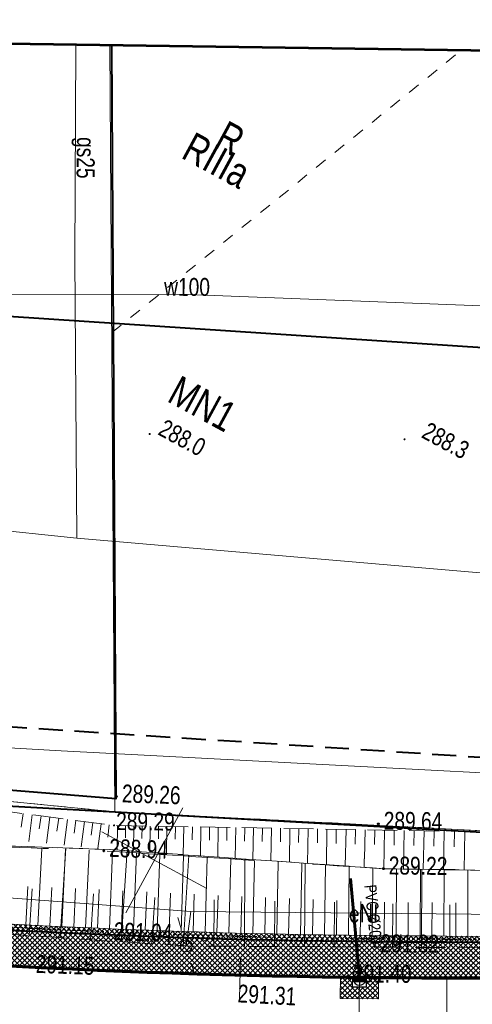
# Model space of a CAD drawing. Header units: metres. Extents: x 7437495 to 7437812, y 5556446 to 5556827.
# Tile 14 of 38: x 7437580 to 7437598, y 5556667 to 5556709. Entities that reach past the tile are written whole.
import ezdxf
from ezdxf.enums import TextEntityAlignment as Align

# ---------------------------------------------------------------- set-up
doc = ezdxf.new("R2010")
doc.units = ezdxf.units.M
doc.header["$MEASUREMENT"] = 0
for name, pattern in [('0.5_0.5', [1.5, 0.5, -0.5, 0.5]), ('BUBZ01-500', [1.75, 1.25, -0.5]), ('DGN Style 2', [6.14715, 3.68829, -2.45886]), ('DGN Style 3', [8.60601, 6.14715, -2.45886]), ('EGBU01-500', [1, 0.5, -0.5]), ('KTCR02-500', [1.5, 1, -0.5]), ('KTJZ01-500', [2, 1.5, -0.5])]:
    doc.linetypes.add(name, pattern=pattern)
for name, color, linetype, lineweight in [('203-Punkt załamania granicy działki nie stabilizowany', 7, 'Continuous', 5), ('BUBZ01', 250, 'Continuous', 5), ('BUIB02_01', 250, 'Continuous', 5), ('D_balustrada', 7, '0.5_0.5', 30), ('D_kilometraz', 7, 'Continuous', 13), ('D_kraweznik', 7, 'Continuous', 70), ('D_obrzeze', 7, 'Continuous', 40), ('D_odwodnienie liniowe_wpust', 36, 'Continuous', 25), ('D_opis trasy', 7, 'Continuous', 13), ('D_opisy', 7, 'Continuous', 13), ('D_pobocze', 7, 'Continuous', 13), ('D_skarpa', 7, 'DGN Style 3', 20), ('D_skarpa-symbol', 7, 'Continuous', 20), ('D_zakres', 7, 'DGN Style 2', 13), ('DS_chodniki', 4, 'Continuous', 0), ('DS_nawierzchnia bitumiczna odtworzenie', 252, 'Continuous', 0), ('DS_pobocze', 1, 'Continuous', 0), ('EGBD03', 250, 'Continuous', 5), ('EGBK02', 250, 'Continuous', 5), ('EGBP04_03', 250, 'Continuous', 5), ('EGBU01', 250, 'Continuous', 5), ('elementy drogowe', 250, 'Continuous', 5), ('IS-Kratka', 40, 'Continuous', 30), ('KTJZ01', 250, 'Continuous', 5), ('KTOK05_01', 250, 'Continuous', 5), ('latarnia na słupie lub maszcie (punkt)', 7, 'Continuous', 5), ('MPZP', 250, 'Continuous', 5), ('punkt wysokościowy naturalny', 7, 'Continuous', 5), ('punkt wysokościowy sztuczny', 7, 'Continuous', 5), ('RTPW01', 250, 'Continuous', 5), ('RTPW02', 250, 'Continuous', 5), ('rzedne dla projektanta', 250, 'Continuous', 5), ('SUPE_01', 250, 'Continuous', 5), ('SUPG_01', 250, 'Continuous', 5), ('SUPT_01', 250, 'Continuous', 5), ('SUPW_01', 250, 'Continuous', 5), ('SUSM01', 250, 'Continuous', 5), ('SUSM04_01_E', 250, 'Continuous', 5), ('słup (punkt)', 7, 'Continuous', 5), ('Warstwa 1', 250, 'Continuous', 5), ('Warstwa 3', 250, 'Continuous', 5), ('Warstwa1Kanalizacja deszczowa', 30, 'Continuous', 60)]:
    doc.layers.add(name, color=color, linetype=linetype, lineweight=lineweight)
doc.styles.get("Standard").update_dxf_attribs({"font": 'txt.shx', "width": 0.75})
doc.linetypes.add('KTOK05_01-500', pattern='A,3.75,[13,dgnlstyle-rozp_2015.shx,S=0.002778,R=0,X=0,Y=0],3.75', length=7.5)

# ---------------------------------------------------------------- blocks, each defined once
blk = doc.blocks.new('203')
at = {"layer": '203-Punkt załamania granicy działki nie stabilizowany', "linetype": 'Continuous', "lineweight": 13}
h = blk.add_hatch(color=96, dxfattribs=at)
edge = h.paths.add_edge_path()
edge.add_arc((0, 0), 0.45, 0, 360)
blk = doc.blocks.new('PW02')
at = {"layer": 'punkt wysokościowy sztuczny', "linetype": 'Continuous', "lineweight": 13}
h = blk.add_hatch(color=0, dxfattribs=at)
edge = h.paths.add_edge_path()
edge.add_arc((0, 0), 0.45, 0, 360)
blk = doc.blocks.new('SM04')
at = {"layer": 'słup (punkt)', "color": 0, "linetype": 'Continuous', "lineweight": 13}
blk.add_circle((0, 0), 2.5, dxfattribs=at)
blk = doc.blocks.new('SM011')
at = {"layer": 'latarnia na słupie lub maszcie (punkt)', "color": 0, "linetype": 'Continuous', "lineweight": 13}
for p, q in [((-5.3, 5.31), (-8.83, 8.84)), ((5.31, 5.31), (8.84, 8.84)), ((-5.3, -5.3), (-8.83, -8.83)), ((5.31, -5.3), (8.84, -8.83))]:
    blk.add_line(p, q, dxfattribs=at)
blk = doc.blocks.new('PW01')
at = {"layer": 'punkt wysokościowy naturalny', "linetype": 'Continuous', "lineweight": 13}
h = blk.add_hatch(color=0, dxfattribs=at)
edge = h.paths.add_edge_path()
edge.add_arc((0, 0), 0.45, 0, 360)

msp = doc.modelspace()

# ---------------------------------------------------------------- hatches: boundary and pattern name
at = {"layer": 'DS_nawierzchnia bitumiczna odtworzenie', "lineweight": 0}
h = msp.add_hatch(dxfattribs=at)
h.set_pattern_fill('CROSSHATCH', color=256, angle=-28.4667, style=0, pattern_type=2)
h.set_pattern_definition([(45, (7437593.98296, 5556667.97598), (-0.106066, 0.106066), []), (315, (7437593.98296, 5556667.97598), (0.106066, 0.106066), [])])
h.paths.add_polyline_path([(7437594.044, 5556668.13), (7437593.444, 5556668.137), (7437593.449, 5556668.537, -0.000357), (7437592.949, 5556668.544), (7437592.938, 5556667.643), (7437594.537, 5556667.624), (7437594.548, 5556668.525, -0.000357), (7437594.048, 5556668.53)])

# ---------------------------------------------------------------- linework, layer by layer
at = {"layer": 'BUBZ01', "color": 7, "linetype": 'BUBZ01-500', "lineweight": 13, "flags": 128}
msp.add_lwpolyline([(7437562.759, 5556677.612), (7437583.479, 5556674.892), (7437615.486, 5556674.339), (7437629.622, 5556673.579), (7437629.52, 5556672.531), (7437613.992, 5556672.76), (7437594.749, 5556673.081), (7437583.307, 5556673.881), (7437569.211, 5556674.381), (7437562.42, 5556675.593)], dxfattribs=at)
at = {"layer": 'BUBZ01', "color": 7, "linetype": 'Continuous', "lineweight": 13, "flags": 128}
for points in [[(7437579.679, 5556675.394), (7437579.597, 5556674.824)], [(7437580.049, 5556675.341), (7437579.909, 5556674.223)], [(7437580.423, 5556675.297), (7437580.351, 5556674.745)], [(7437580.793, 5556675.245), (7437580.653, 5556674.149)], [(7437581.162, 5556675.192), (7437581.086, 5556674.653)], [(7437581.523, 5556675.144), (7437581.385, 5556674.071)], [(7437581.884, 5556675.097), (7437581.813, 5556674.566)], [(7437582.236, 5556675.054), (7437582.098, 5556674.002)], [(7437582.588, 5556675.011), (7437582.522, 5556674.489)], [(7437582.935, 5556674.959), (7437582.798, 5556673.93)], [(7437583.279, 5556674.921), (7437583.217, 5556674.408)], [(7437583.627, 5556674.891), (7437583.606, 5556673.867)], [(7437583.962, 5556674.88), (7437583.959, 5556674.37)], [(7437584.302, 5556674.878), (7437584.29, 5556673.849)], [(7437584.651, 5556674.87), (7437584.643, 5556674.352)], [(7437584.991, 5556674.868), (7437584.978, 5556673.765)], [(7437585.34, 5556674.861), (7437585.335, 5556674.329)], [(7437585.688, 5556674.854), (7437585.67, 5556673.716)], [(7437586.046, 5556674.842), (7437586.033, 5556674.315)], [(7437586.399, 5556674.844), (7437586.375, 5556673.667)], [(7437586.757, 5556674.832), (7437586.748, 5556674.291)], [(7437587.111, 5556674.834), (7437587.095, 5556673.616)], [(7437587.477, 5556674.817), (7437587.468, 5556674.276)], [(7437587.839, 5556674.814), (7437587.823, 5556673.565)], [(7437588.202, 5556674.811), (7437588.197, 5556674.256)], [(7437588.573, 5556674.803), (7437588.546, 5556673.515)], [(7437588.944, 5556674.795), (7437588.934, 5556674.232)], [(7437589.315, 5556674.787), (7437589.292, 5556673.463)], [(7437589.691, 5556674.788), (7437589.676, 5556674.216)], [(7437590.071, 5556674.776), (7437590.042, 5556673.41)], [(7437590.447, 5556674.776), (7437590.441, 5556674.199)], [(7437590.827, 5556674.764), (7437590.813, 5556673.356)], [(7437591.211, 5556674.76), (7437591.201, 5556674.174)], [(7437591.605, 5556674.751), (7437591.579, 5556673.303)], [(7437591.99, 5556674.748), (7437591.988, 5556674.157)], [(7437592.383, 5556674.739), (7437592.362, 5556673.248)], [(7437592.776, 5556674.73), (7437592.77, 5556674.131)], [(7437593.184, 5556674.726), (7437593.15, 5556673.193)], [(7437593.577, 5556674.717), (7437593.566, 5556674.109)], [(7437593.984, 5556674.713), (7437593.962, 5556673.496)], [(7437594.386, 5556674.699), (7437594.375, 5556674.091)], [(7437594.793, 5556674.695), (7437594.769, 5556673.08)], [(7437595.2, 5556674.69), (7437595.193, 5556674.069)], [(7437595.616, 5556674.681), (7437595.591, 5556673.067)], [(7437596.032, 5556674.672), (7437596.025, 5556674.05)], [(7437596.453, 5556674.671), (7437596.416, 5556673.053)], [(7437596.868, 5556674.662), (7437596.865, 5556674.026)], [(7437597.298, 5556674.656), (7437597.267, 5556673.039)], [(7437597.722, 5556674.642), (7437597.715, 5556673.998)], [(7437598.152, 5556674.637), (7437598.126, 5556673.025)], [(7437581.216, 5556670.192), (7437581.466, 5556673.947)], [(7437583.774, 5556670.022), (7437584.022, 5556673.856)], [(7437586.363, 5556669.847), (7437586.611, 5556673.65)], [(7437588.936, 5556669.829), (7437588.951, 5556673.487)], [(7437593.938, 5556673.138), (7437593.939, 5556673.497)], [(7437591.45, 5556669.808), (7437591.47, 5556673.31)], [(7437596.34, 5556669.784), (7437596.355, 5556673.054)], [(7437579.921, 5556670.28), (7437580.048, 5556672.236)], [(7437582.488, 5556670.105), (7437582.619, 5556672.025)], [(7437585.06, 5556669.939), (7437585.187, 5556671.873)], [(7437587.656, 5556669.84), (7437587.663, 5556671.781)], [(7437590.193, 5556669.818), (7437590.211, 5556671.719)], [(7437592.689, 5556669.807), (7437592.702, 5556671.677)], [(7437597.53, 5556669.776), (7437597.535, 5556671.57)]]:
    msp.add_lwpolyline(points, dxfattribs=at)
at = {"layer": 'BUIB02_01', "color": 212, "linetype": 'Continuous', "lineweight": 40, "flags": 128}
msp.add_lwpolyline([(7437506.272, 5556693.648), (7437524.305, 5556686.862), (7437540.614, 5556681.619), (7437547.906, 5556679.175), (7437565.328, 5556676.891), (7437579.243, 5556675.7), (7437619.044, 5556673.496), (7437677.716, 5556672.985), (7437676.927, 5556706.235)], dxfattribs=at)
at = {"layer": 'D_kilometraz', "flags": 128}
msp.add_lwpolyline([(7437588.723, 5556667.628), (7437588.769, 5556669.377)], dxfattribs=at)
at = {"layer": 'D_kraweznik'}
msp.add_line((7437597.407, 5556668.509), (7437630.942, 5556668.466), dxfattribs=at)
at = {"layer": 'D_obrzeze'}
msp.add_line((7437597.409, 5556670.009), (7437646.436, 5556669.947), dxfattribs=at)
at = {"layer": 'D_odwodnienie liniowe_wpust', "flags": 128}
msp.add_lwpolyline([(7437593.444, 5556668.137), (7437594.044, 5556668.13), (7437594.048, 5556668.53), (7437593.449, 5556668.537), (7437593.444, 5556668.137)], close=True, dxfattribs=at)
at = {"layer": 'D_opis trasy', "flags": 128}
msp.add_lwpolyline([(7437597.407, 5556668.509), (7437597.401, 5556664.272)], dxfattribs=at)
at = {"layer": 'D_opisy', "color": 1}
msp.add_line((7437593.748, 5556668.533), (7437593.592, 5556655.201), dxfattribs=at)
at = {"layer": 'D_skarpa', "flags": 128}
msp.add_lwpolyline([(7437557.573, 5556676.502), (7437558.014, 5556676.422), (7437558.599, 5556676.315), (7437559.087, 5556676.226), (7437559.501, 5556676.151), (7437559.86, 5556676.085), (7437560.177, 5556676.028), (7437560.461, 5556675.976), (7437560.718, 5556675.929), (7437560.954, 5556675.886), (7437561.174, 5556675.846), (7437561.379, 5556675.808), (7437561.574, 5556675.773), (7437561.76, 5556675.739), (7437561.94, 5556675.706), (7437562.114, 5556675.674), (7437562.285, 5556675.643), (7437562.454, 5556675.613), (7437562.621, 5556675.582), (7437562.818, 5556675.546), (7437563.311, 5556675.456), (7437563.805, 5556675.366), (7437564.298, 5556675.276), (7437564.788, 5556675.187), (7437565.274, 5556675.098), (7437565.761, 5556675.01), (7437566.248, 5556674.921), (7437566.735, 5556674.832), (7437567.222, 5556674.743), (7437567.709, 5556674.655), (7437568.196, 5556674.566), (7437568.684, 5556674.477), (7437569.171, 5556674.388), (7437569.664, 5556674.363), (7437570.157, 5556674.343), (7437570.651, 5556674.323), (7437571.144, 5556674.304), (7437571.637, 5556674.284), (7437572.13, 5556674.264), (7437572.623, 5556674.244), (7437573.116, 5556674.225), (7437573.609, 5556674.205), (7437574.102, 5556674.185), (7437574.595, 5556674.166), (7437575.087, 5556674.146), (7437575.58, 5556674.126), (7437576.073, 5556674.106), (7437576.566, 5556674.087), (7437577.058, 5556674.067), (7437577.551, 5556674.047), (7437578.044, 5556674.028), (7437578.536, 5556674.008), (7437579.029, 5556673.988), (7437579.521, 5556673.968), (7437580.014, 5556673.949), (7437580.506, 5556673.929), (7437580.999, 5556673.909), (7437581.491, 5556673.89), (7437581.984, 5556673.87), (7437582.476, 5556673.85), (7437582.969, 5556673.831), (7437583.461, 5556673.801), (7437583.953, 5556673.77), (7437584.445, 5556673.738), (7437584.937, 5556673.707), (7437585.429, 5556673.676), (7437585.921, 5556673.644), (7437586.413, 5556673.613), (7437586.906, 5556673.581), (7437587.398, 5556673.55), (7437587.89, 5556673.519), (7437588.383, 5556673.487), (7437588.875, 5556673.456), (7437589.368, 5556673.424), (7437589.86, 5556673.393), (7437590.353, 5556673.361), (7437590.845, 5556673.33), (7437591.338, 5556673.299), (7437591.831, 5556673.267), (7437592.324, 5556673.236), (7437592.817, 5556673.204), (7437593.31, 5556673.173), (7437593.803, 5556673.141), (7437594.296, 5556673.11), (7437594.789, 5556673.08), (7437595.282, 5556673.074), (7437595.776, 5556673.067), (7437596.269, 5556673.06), (7437596.763, 5556673.053), (7437597.256, 5556673.046), (7437597.754, 5556673.04), (7437598.254, 5556673.033), (7437598.754, 5556673.026), (7437599.254, 5556673.019), (7437599.754, 5556673.012), (7437600.254, 5556673.005), (7437600.754, 5556672.998), (7437601.254, 5556672.991), (7437601.754, 5556672.984), (7437602.254, 5556672.978), (7437602.754, 5556672.971), (7437603.254, 5556672.964), (7437603.754, 5556672.957), (7437604.254, 5556672.95), (7437604.754, 5556672.943), (7437605.254, 5556672.936), (7437605.754, 5556672.929), (7437606.254, 5556672.922), (7437606.754, 5556672.915), (7437607.254, 5556672.908), (7437607.754, 5556672.897), (7437608.254, 5556672.886), (7437608.754, 5556672.875), (7437609.254, 5556672.864), (7437609.754, 5556672.853), (7437610.254, 5556672.842), (7437610.754, 5556672.831), (7437611.254, 5556672.82), (7437611.754, 5556672.809), (7437612.254, 5556672.798), (7437612.754, 5556672.787), (7437613.254, 5556672.776), (7437613.754, 5556672.765), (7437614.254, 5556672.742), (7437614.754, 5556672.708), (7437615.254, 5556672.675), (7437615.754, 5556672.641), (7437616.254, 5556672.607), (7437616.754, 5556672.573), (7437617.254, 5556672.54), (7437617.754, 5556672.506), (7437618.253, 5556672.472), (7437618.753, 5556672.438), (7437619.253, 5556672.408), (7437619.753, 5556672.419), (7437620.253, 5556672.43), (7437620.753, 5556672.441), (7437621.253, 5556672.451), (7437621.753, 5556672.462), (7437622.253, 5556672.473), (7437622.754, 5556672.484), (7437623.254, 5556672.494), (7437623.754, 5556672.505), (7437624.254, 5556672.516), (7437624.754, 5556672.527), (7437625.254, 5556672.538), (7437625.754, 5556672.548), (7437626.254, 5556672.559), (7437626.754, 5556672.57), (7437627.254, 5556672.581), (7437627.754, 5556672.592), (7437628.254, 5556672.602), (7437628.754, 5556672.613), (7437629.254, 5556672.624), (7437629.337, 5556672.625)], dxfattribs=at)
at = {"layer": 'D_skarpa-symbol', "flags": 128}
for points in [[(7437580.29, 5556670.704), (7437580.458, 5556673.931)], [(7437581.289, 5556670.655), (7437581.443, 5556673.892)], [(7437582.288, 5556670.609), (7437582.433, 5556673.852)], [(7437583.287, 5556670.565), (7437583.418, 5556673.804)], [(7437584.286, 5556670.525), (7437584.411, 5556673.741)], [(7437585.285, 5556670.487), (7437585.398, 5556673.678)], [(7437586.285, 5556670.453), (7437586.39, 5556673.614)], [(7437587.284, 5556670.42), (7437587.378, 5556673.551)], [(7437588.284, 5556670.392), (7437588.369, 5556673.488)], [(7437589.283, 5556670.365), (7437589.358, 5556673.425)], [(7437590.283, 5556670.343), (7437590.349, 5556673.362)], [(7437591.283, 5556670.321), (7437591.34, 5556673.298)], [(7437592.283, 5556670.305), (7437592.33, 5556673.235)], [(7437593.283, 5556670.289), (7437593.322, 5556673.172)], [(7437594.282, 5556670.279), (7437594.312, 5556673.109)], [(7437596.282, 5556670.264), (7437596.295, 5556673.06)], [(7437597.282, 5556670.26), (7437597.291, 5556673.046)], [(7437598.282, 5556670.258), (7437598.286, 5556673.032)], [(7437579.791, 5556670.73), (7437579.874, 5556672.34)], [(7437580.789, 5556670.678), (7437580.87, 5556672.294)], [(7437581.788, 5556670.632), (7437581.863, 5556672.252)], [(7437582.787, 5556670.585), (7437582.858, 5556672.209)], [(7437583.786, 5556670.545), (7437583.852, 5556672.159)], [(7437584.785, 5556670.505), (7437584.846, 5556672.107)], [(7437585.785, 5556670.47), (7437585.84, 5556672.058)], [(7437586.784, 5556670.436), (7437586.835, 5556672.009)], [(7437587.784, 5556670.406), (7437587.829, 5556671.963)], [(7437588.783, 5556670.378), (7437588.825, 5556671.917)], [(7437589.783, 5556670.354), (7437589.818, 5556671.874)], [(7437590.783, 5556670.332), (7437590.815, 5556671.831)], [(7437591.783, 5556670.313), (7437591.808, 5556671.79)], [(7437592.783, 5556670.297), (7437592.806, 5556671.75)], [(7437593.783, 5556670.284), (7437593.799, 5556671.712)], [(7437594.782, 5556670.274), (7437594.795, 5556671.677)], [(7437596.782, 5556670.262), (7437596.787, 5556671.657)], [(7437597.782, 5556670.259), (7437597.785, 5556671.649)]]:
    msp.add_lwpolyline(points, dxfattribs=at)
at = {"layer": 'D_zakres', "flags": 128}
msp.add_lwpolyline([(7437592.949, 5556668.544), (7437592.938, 5556667.643), (7437594.537, 5556667.624), (7437594.548, 5556668.525)], dxfattribs=at)
at = {"layer": 'EGBD03', "color": 96, "linetype": 'Continuous', "lineweight": 13, "flags": 128}
for points in [[(7437583.306, 5556707.578), (7437583.516, 5556675.463)], [(7437562.041, 5556677.586), (7437583.516, 5556675.463)], [(7437613.824, 5556673.897), (7437583.516, 5556675.463)]]:
    msp.add_lwpolyline(points, dxfattribs=at)
at = {"layer": 'EGBU01', "color": 96, "linetype": 'EGBU01-500', "lineweight": 13, "flags": 128}
for points in [[(7437583.387, 5556695.543), (7437598.005, 5556707.366)], [(7437562.041, 5556677.586), (7437583.516, 5556675.463)], [(7437583.516, 5556675.463), (7437562.041, 5556677.586)], [(7437583.516, 5556675.463), (7437584.115, 5556675.434)], [(7437584.115, 5556675.434), (7437583.516, 5556675.463)], [(7437584.115, 5556675.434), (7437613.824, 5556673.897)], [(7437613.824, 5556673.897), (7437584.115, 5556675.434)]]:
    msp.add_lwpolyline(points, dxfattribs=at)
at = {"layer": 'elementy drogowe', "color": 7, "linetype": 'Continuous', "lineweight": 13, "ltscale": 10, "flags": 128}
msp.add_lwpolyline([(7437595.475, 5556670.337), (7437595.484, 5556669.987), (7437595.859, 5556669.997)], dxfattribs=at)
at = {"layer": 'IS-Kratka'}
for p, q in [((7437593.502, 5556668.762), (7437593.496, 5556668.347)), ((7437593.999, 5556668.56), (7437593.499, 5556668.567)), ((7437593.998, 5556668.53), (7437593.499, 5556668.537)), ((7437594.002, 5556668.755), (7437593.502, 5556668.762)), ((7437593.555, 5556668.439), (7437593.554, 5556668.374)), ((7437593.555, 5556668.439), (7437593.556, 5556668.504)), ((7437593.571, 5556668.519), (7437593.575, 5556668.519)), ((7437593.59, 5556668.503), (7437593.588, 5556668.373)), ((7437593.625, 5556668.438), (7437593.624, 5556668.373)), ((7437593.625, 5556668.438), (7437593.626, 5556668.503)), ((7437593.641, 5556668.518), (7437593.645, 5556668.518)), ((7437593.66, 5556668.502), (7437593.658, 5556668.372)), ((7437593.695, 5556668.437), (7437593.694, 5556668.372)), ((7437593.695, 5556668.437), (7437593.696, 5556668.502)), ((7437593.711, 5556668.517), (7437593.715, 5556668.517)), ((7437593.73, 5556668.502), (7437593.728, 5556668.372)), ((7437593.766, 5556668.501), (7437593.764, 5556668.371)), ((7437593.785, 5556668.516), (7437593.781, 5556668.516)), ((7437593.799, 5556668.436), (7437593.798, 5556668.371)), ((7437593.799, 5556668.436), (7437593.8, 5556668.501)), ((7437593.836, 5556668.5), (7437593.834, 5556668.37)), ((7437593.855, 5556668.515), (7437593.851, 5556668.515)), ((7437593.869, 5556668.435), (7437593.868, 5556668.37)), ((7437593.869, 5556668.435), (7437593.87, 5556668.5)), ((7437593.906, 5556668.499), (7437593.904, 5556668.369)), ((7437593.925, 5556668.514), (7437593.921, 5556668.514)), ((7437593.939, 5556668.434), (7437593.938, 5556668.369)), ((7437593.939, 5556668.434), (7437593.94, 5556668.499)), ((7437593.996, 5556668.34), (7437594.002, 5556668.755)), ((7437593.496, 5556668.347), (7437593.996, 5556668.34)), ((7437593.573, 5556668.359), (7437593.569, 5556668.359)), ((7437593.643, 5556668.358), (7437593.639, 5556668.358)), ((7437593.713, 5556668.357), (7437593.709, 5556668.357)), ((7437593.746, 5556668.344), (7437593.744, 5556668.199)), ((7437593.779, 5556668.356), (7437593.783, 5556668.356)), ((7437593.849, 5556668.355), (7437593.853, 5556668.355)), ((7437593.919, 5556668.354), (7437593.923, 5556668.354))]:
    msp.add_line(p, q, dxfattribs=at)
for centre, radius, start, end in [((7437593.748, 5556668.479), 0.28, 152.8808, 25.562), ((7437593.571, 5556668.504), 0.015, 89.269, 179.269), ((7437593.575, 5556668.504), 0.015, 359.269, 89.269), ((7437593.641, 5556668.503), 0.015, 89.269, 179.269), ((7437593.645, 5556668.503), 0.015, 359.269, 89.269), ((7437593.711, 5556668.502), 0.015, 89.269, 179.269), ((7437593.715, 5556668.502), 0.015, 359.269, 89.269), ((7437593.781, 5556668.501), 0.015, 89.2214, 179.2214), ((7437593.785, 5556668.501), 0.015, 359.2214, 89.2214), ((7437593.851, 5556668.5), 0.015, 89.2214, 179.2214), ((7437593.855, 5556668.5), 0.015, 359.2214, 89.2214), ((7437593.921, 5556668.499), 0.015, 89.2214, 179.2214), ((7437593.925, 5556668.499), 0.015, 359.2214, 89.2214), ((7437593.569, 5556668.374), 0.015, 179.269, 269.269), ((7437593.573, 5556668.374), 0.015, 269.269, 359.269), ((7437593.639, 5556668.373), 0.015, 179.269, 269.269), ((7437593.643, 5556668.373), 0.015, 269.269, 359.269), ((7437593.709, 5556668.372), 0.015, 179.269, 269.269), ((7437593.713, 5556668.372), 0.015, 269.269, 359.269), ((7437593.779, 5556668.371), 0.015, 179.2214, 269.2214), ((7437593.783, 5556668.371), 0.015, 269.2214, 359.2214), ((7437593.849, 5556668.37), 0.015, 179.2214, 269.2214), ((7437593.853, 5556668.37), 0.015, 269.2214, 359.2214), ((7437593.919, 5556668.369), 0.015, 179.2214, 269.2214), ((7437593.923, 5556668.369), 0.015, 269.2214, 359.2214)]:
    msp.add_arc(centre, radius, start, end, dxfattribs=at)
at = {"layer": 'KTOK05_01', "color": 7, "linetype": 'KTOK05_01-500', "lineweight": 40, "flags": 128}
msp.add_lwpolyline([(7437583.368, 5556707.577), (7437583.552, 5556676.012), (7437562.145, 5556677.734), (7437560.165, 5556678.489), (7437558.678, 5556679.921), (7437557.753, 5556681.719), (7437558.011, 5556692.181), (7437557.968, 5556697.073), (7437558.154, 5556707.939)], dxfattribs=at)
at = {"layer": 'MPZP', "color": 212, "linetype": 'KTOK05_01-500', "lineweight": 40, "flags": 128}
msp.add_lwpolyline([(7437524.901, 5556708.426), (7437542.039, 5556702.659), (7437563.633, 5556697.247), (7437619.178, 5556693.574), (7437696.441, 5556692.977), (7437800.223, 5556692.567)], dxfattribs=at)
at = {"layer": 'MPZP', "color": 212, "linetype": 'KTCR02-500', "lineweight": 40, "flags": 128}
msp.add_lwpolyline([(7437800.251, 5556675.096), (7437774.125, 5556675.384), (7437713.181, 5556675.943), (7437614.811, 5556676.701), (7437565.954, 5556679.873), (7437562.943, 5556683.239), (7437563.096, 5556707.876)], dxfattribs=at)
at = {"layer": 'rzedne dla projektanta', "color": 7, "linetype": 'Continuous', "lineweight": 40}
for centre in [(7437583.582, 5556676.11), (7437594.538, 5556674.958), (7437583.05, 5556673.827), (7437594.749, 5556673.081), (7437583.238, 5556670.335), (7437594.403, 5556669.822), (7437579.98, 5556668.962), (7437593.243, 5556668.562)]:
    msp.add_circle(centre, 0.0225, dxfattribs=at)
at = {"layer": 'SUPE_01', "color": 1, "linetype": 'Continuous', "lineweight": 13}
msp.add_line((7437586.686, 5556671.281), (7437586.497, 5556669.842), dxfattribs=at)
at = {"layer": 'SUPG_01', "color": 52, "linetype": 'Continuous', "lineweight": 13, "flags": 128}
for points in [[(7437581.919, 5556686.931), (7437581.834, 5556698.648), (7437581.885, 5556707.598)], [(7437544.712, 5556692.556), (7437548.758, 5556690.812), (7437561.886, 5556689.02), (7437581.919, 5556686.931), (7437616.488, 5556683.951), (7437649.706, 5556683.851), (7437675.819, 5556683.766)]]:
    msp.add_lwpolyline(points, dxfattribs=at)
at = {"layer": 'SUPT_01', "color": 30, "linetype": 'Continuous', "lineweight": 13, "flags": 128}
msp.add_lwpolyline([(7437672.13, 5556676.84), (7437648.287, 5556676.63), (7437619.856, 5556676.349), (7437614.361, 5556676.285), (7437581.263, 5556678.022), (7437566.981, 5556678.847), (7437527.253, 5556689.436), (7437521.197, 5556691.08)], dxfattribs=at)
at = {"layer": 'SUPW_01', "color": 5, "linetype": 'Continuous', "lineweight": 13, "flags": 128}
msp.add_lwpolyline([(7437680.682, 5556693.271), (7437653.422, 5556693.515), (7437638.752, 5556695.053), (7437624.837, 5556695.655), (7437586.575, 5556697.134), (7437570.862, 5556697.169), (7437545.293, 5556699.639), (7437545.202, 5556708.126)], dxfattribs=at)
at = {"layer": 'Warstwa 3', "color": 7, "linetype": 'Continuous', "lineweight": 0}
for p, q in [((7437586.35, 5556675.633), (7437583.966, 5556671.237)), ((7437582.96, 5556674.627), (7437587.356, 5556672.244))]:
    msp.add_line(p, q, dxfattribs=at)
at = {"layer": 'Warstwa1Kanalizacja deszczowa'}
msp.add_line((7437593.748, 5556668.533), (7437593.371, 5556672.666), dxfattribs=at)

# ---------------------------------------------------------------- block references
at = {"layer": 'EGBP04_03', "color": 96, "linetype": 'Continuous', "lineweight": 13, "xscale": 0.1, "yscale": 0.1, "zscale": 0.1, "rotation": 331.5332548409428}
msp.add_blockref('203', (7437583.516, 5556675.463), dxfattribs=at)
at = {"layer": 'RTPW01', "color": 7, "linetype": 'Continuous', "lineweight": 13, "xscale": 0.1, "yscale": 0.1, "zscale": 0.1, "rotation": 331.5332548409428}
for p in [(7437584.968, 5556691.295), (7437595.633, 5556691.075)]:
    msp.add_blockref('PW01', p, dxfattribs=at)
at = {"layer": 'RTPW02', "color": 7, "linetype": 'Continuous', "lineweight": 13, "xscale": 0.1, "yscale": 0.1, "zscale": 0.1, "rotation": 331.5332548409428}
for p in [(7437583.479, 5556674.892), (7437588.537, 5556668.611)]:
    msp.add_blockref('PW02', p, dxfattribs=at)
at = {"layer": 'SUSM01', "color": 7, "linetype": 'Continuous', "lineweight": 13, "xscale": 0.1, "yscale": 0.1, "zscale": 0.1, "rotation": 331.5332548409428}
msp.add_blockref('SM011', (7437586.497, 5556669.842), dxfattribs=at)
at = {"layer": 'SUSM04_01_E', "color": 7, "linetype": 'Continuous', "lineweight": 13, "xscale": 0.1, "yscale": 0.1, "zscale": 0.1, "rotation": 331.5332548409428}
msp.add_blockref('SM04', (7437586.497, 5556669.842), dxfattribs=at)

# ---------------------------------------------------------------- texts
at = {"layer": 'D_opisy', "color": 1, "insert": (7437594.448, 5556672.432), "char_height": 0.9, "attachment_point": 1, "rotation": 275.8486}
msp.add_mtext('\\pt11;{\\fArial|b0|i0|c0|p39;\\H0.5556x;\\C3;P\\fArial|b0|i0|c238|p39;VC %%c200}', dxfattribs=at)
at = {"layer": 'EGBK02', "color": 96, "linetype": 'Continuous', "lineweight": 30, "insert": (7437586.831, 5556703.985), "char_height": 1.25, "attachment_point": 1, "rotation": 331.5333, "line_spacing_factor": 0.6}
msp.add_mtext('\\FWORKING_1250;\\H1x;\\W0.8;RIIIa', dxfattribs=at)
at = {"layer": 'EGBU01', "color": 96, "linetype": 'Continuous', "lineweight": 30, "insert": (7437587.62, 5556703.362), "char_height": 1.25, "attachment_point": 7, "rotation": 331.5333, "line_spacing_factor": 0.6}
msp.add_mtext('\\FWORKING_1250;\\H1x;\\W0.8;R', dxfattribs=at)
at = {"layer": 'MPZP', "color": 212, "linetype": 'Continuous', "lineweight": 30, "insert": (7437585.645, 5556692.685), "char_height": 1.25, "attachment_point": 7, "rotation": 331.5333, "line_spacing_factor": 0.6}
msp.add_mtext('\\FWORKING_1250;\\H1x;\\W0.8;MN1', dxfattribs=at)
at = {"layer": 'RTPW01', "color": 7, "linetype": 'Continuous', "lineweight": 13, "char_height": 0.75, "line_spacing_factor": 0.6}
for s, insert, attachment_point, rotation in [('\\FWORKING_1250;\\H1x;\\W0.8;288.0', (7437585.63, 5556691.949), 1, 331.5333), ('\\FWORKING_1250;\\H1x;\\W0.8;288.3', (7437596.655, 5556691.829), 1, 331.5333), ('\\FWORKING_1250;\\H1x;\\W0.8;289.29', (7437583.559, 5556674.688), 7, 359.4563), ('\\FWORKING_1250;\\H1x;\\W0.8;291.31', (7437588.632, 5556667.472), 7, 356.8073)]:
    msp.add_mtext(s, dxfattribs=dict(at, insert=insert, attachment_point=attachment_point, rotation=rotation))
at = {"layer": 'rzedne dla projektanta', "color": 7, "linetype": 'Continuous', "lineweight": 0, "char_height": 0.75, "attachment_point": 7, "line_spacing_factor": 0.6}
for s, insert, rotation in [('\\FWORKING_1250;\\H1x;\\W0.8; 289.26', (7437583.573, 5556675.86), 357.9917), ('\\FWORKING_1250;\\H1x;\\W0.8; 289.64', (7437594.536, 5556674.708), 359.4554), ('\\FWORKING_1250;\\H1x;\\W0.8; 288.94', (7437583.041, 5556673.578), 357.9917), ('\\FWORKING_1250;\\H1x;\\W0.8; 289.22', (7437594.746, 5556672.831), 359.4554), ('\\FWORKING_1250;\\H1x;\\W0.8; 291.04', (7437583.23, 5556670.086), 357.9917), ('\\FWORKING_1250;\\H1x;\\W0.8; 291.15', (7437579.971, 5556668.713), 357.9917), ('\\FWORKING_1250;\\H1x;\\W0.8; 291.40', (7437593.24, 5556668.312), 359.4554)]:
    msp.add_mtext(s, dxfattribs=dict(at, insert=insert, rotation=rotation))
at = {"layer": 'SUPE_01', "color": 1, "linetype": 'Continuous', "lineweight": 13, "width": 0.8}
msp.add_text('eNI', height=0.75, rotation=359.4798, dxfattribs=at).set_placement((7437593.911, 5556671.215), align=Align.MIDDLE_CENTER)
at = {"layer": 'SUPG_01', "color": 7, "linetype": 'Continuous', "lineweight": 13, "insert": (7437581.697, 5556703.739), "char_height": 0.75, "attachment_point": 7, "rotation": 269.5893, "line_spacing_factor": 0.6}
msp.add_mtext('\\FWORKING_1250;\\H1x;\\W0.8;gs25', dxfattribs=at)
at = {"layer": 'SUPW_01', "color": 5, "linetype": 'Continuous', "lineweight": 13, "insert": (7437586.532, 5556697.072), "char_height": 0.75, "attachment_point": 8, "rotation": 359.8726, "line_spacing_factor": 0.6}
msp.add_mtext('\\FWORKING;\\H1x;\\W0.8;w100', dxfattribs=at)

# ---------------------------------------------------------------- next in the draw order: wipeouts: each hides what was drawn before it
at = {"color": 7, "linetype": 'Continuous', "lineweight": 13, "ltscale": 10}
msp.add_wipeout([(7437595.1, 5556670.328), (7437595.459, 5556670.987), (7437595.85, 5556670.346)], dxfattribs=at).dxf.layer = 'elementy drogowe'

# ---------------------------------------------------------------- next in the draw order: hatches: boundary and pattern name
at = {"layer": 'DS_chodniki', "lineweight": 0}
h = msp.add_hatch(dxfattribs=at)
h.set_pattern_fill('CROSSHATCH', color=256, angle=-28.4667, style=0, pattern_type=2)
h.set_pattern_definition([(45, (7437606.68072, 5556669.45019), (-0.106066, 0.106066), []), (315, (7437606.68072, 5556669.45019), (0.106066, 0.106066), [])])
h.paths.add_polyline_path([(7437597.409, 5556670.009, -0.023893), (7437564.161, 5556671.642), (7437562.412, 5556671.812, -0.394504), (7437556.543, 5556678.47), (7437556.585, 5556679.903), (7437555.086, 5556679.946), (7437555.044, 5556678.514, 0.394504), (7437562.267, 5556670.319), (7437564.016, 5556670.149, 0.021064), (7437593.449, 5556668.537), (7437593.449, 5556668.537), (7437593.748, 5556668.533, 0.002613), (7437597.407, 5556668.509), (7437630.942, 5556668.466), (7437632.444, 5556669.965)])
at = {"layer": 'DS_pobocze', "lineweight": 0}
h = msp.add_hatch(dxfattribs=at)
h.set_pattern_fill('CROSSHATCH', color=256, angle=-28.4667, style=0, pattern_type=2)
h.set_pattern_definition([(45, (7437559.20415, 5556673.6376), (-0.10606602, 0.10606602), []), (315, (7437559.20415, 5556673.6376), (0.10606602, 0.10606602), [])])
h.paths.add_polyline_path([(7437597.409, 5556670.259, -0.023893), (7437564.185, 5556671.891), (7437562.436, 5556672.06, -0.394504), (7437556.793, 5556678.463), (7437556.835, 5556679.896), (7437556.585, 5556679.903), (7437556.543, 5556678.47, 0.394504), (7437562.412, 5556671.812), (7437564.161, 5556671.642, 0.023893), (7437597.409, 5556670.009), (7437632.444, 5556669.965), (7437632.444, 5556670.215)])

# ---------------------------------------------------------------- next in the draw order: linework, layer by layer
at = {"layer": 'BUBZ01', "color": 7, "linetype": 'BUBZ01-500', "lineweight": 13, "flags": 128}
msp.add_lwpolyline([(7437557.294, 5556676.508), (7437569.211, 5556674.381), (7437583.307, 5556673.881), (7437594.749, 5556673.081), (7437613.992, 5556672.76), (7437629.52, 5556672.531), (7437629.678, 5556671.478), (7437629.018, 5556670.073), (7437611.407, 5556669.691), (7437586.497, 5556669.842), (7437561.736, 5556671.483), (7437556.919, 5556675.335), (7437557.294, 5556676.508)], close=True, dxfattribs=at)
at = {"layer": 'BUBZ01', "color": 7, "linetype": 'Continuous', "lineweight": 13, "flags": 128}
msp.add_lwpolyline([(7437595.136, 5556669.788), (7437595.147, 5556671.613)], dxfattribs=at)
at = {"layer": 'D_balustrada', "ltscale": 0.1, "flags": 128}
msp.add_lwpolyline([(7437556.71, 5556679.899), (7437556.668, 5556678.467, 0.394504), (7437562.424, 5556671.936), (7437564.173, 5556671.766, 0.023893), (7437597.409, 5556670.134), (7437629.999, 5556670.093)], format="xyb", dxfattribs=at)
at = {"layer": 'D_kraweznik'}
msp.add_arc((7437597.855, 5557018.509), 350, 264.4518, 269.92662, dxfattribs=at)
at = {"layer": 'D_obrzeze'}
msp.add_arc((7437597.855, 5557018.509), 348.5, 264.4518, 269.92662, dxfattribs=at)
at = {"layer": 'D_pobocze', "flags": 128}
msp.add_lwpolyline([(7437556.793, 5556678.463, 0.394504), (7437562.436, 5556672.06), (7437564.185, 5556671.891, 0.023893), (7437597.409, 5556670.259), (7437632.444, 5556670.215)], format="xyb", dxfattribs=at)
at = {"layer": 'D_skarpa-symbol', "flags": 128}
for points in [[(7437595.282, 5556670.269), (7437595.304, 5556673.073)], [(7437595.782, 5556670.266), (7437595.789, 5556671.666)]]:
    msp.add_lwpolyline(points, dxfattribs=at)
at = {"layer": 'KTJZ01', "color": 7, "linetype": 'KTJZ01-500', "lineweight": 13, "flags": 128}
msp.add_lwpolyline([(7437513.723, 5556673.355), (7437526.269, 5556669.703), (7437536.272, 5556667.34), (7437541.191, 5556666.174), (7437555.601, 5556663.946), (7437574.688, 5556662.14), (7437592.829, 5556661.757), (7437607.902, 5556661.297), (7437618.053, 5556661.514), (7437634.62, 5556661.166), (7437643.744, 5556661.042), (7437662.678, 5556660.695), (7437676.713, 5556659.956), (7437680.07, 5556659.854), (7437689.107, 5556659.276), (7437706.866, 5556658.566), (7437718.583, 5556658.503), (7437742.597, 5556658.61), (7437777.726, 5556658.866), (7437800.276, 5556659.834), (7437800.259, 5556670.435), (7437784.777, 5556672.203), (7437780.309, 5556673.712), (7437778.074, 5556675.404), (7437776.698, 5556677.48), (7437776.083, 5556679.857), (7437775.634, 5556681.841), (7437775.283, 5556700.892), (7437764.802, 5556697.486), (7437766.655, 5556696.561), (7437768.321, 5556694.998), (7437769.494, 5556692.86), (7437769.762, 5556690.69), (7437770.016, 5556679.871), (7437770.034, 5556675.709), (7437769.454, 5556673.191), (7437768.438, 5556671.149), (7437767.087, 5556669.959), (7437764.67, 5556669.108), (7437754.892, 5556669.097), (7437752.966, 5556669.447), (7437751.386, 5556669.974), (7437749.715, 5556671.13), (7437748.385, 5556673.103), (7437747.671, 5556675.06), (7437747.375, 5556677.871), (7437741.367, 5556677.784), (7437740.566, 5556674.522), (7437739.928, 5556673.377), (7437739.11, 5556672.445), (7437738.094, 5556671.642), (7437736.73, 5556670.857), (7437735.192, 5556670.212), (7437733.349, 5556669.562), (7437731.308, 5556669.155), (7437730.28, 5556669.172), (7437716.357, 5556669.106), (7437704.086, 5556669.173), (7437692.094, 5556669.191), (7437679.606, 5556669.216), (7437668.639, 5556669.088), (7437659.12, 5556668.63), (7437651.567, 5556668.505), (7437639.106, 5556668.391), (7437630.871, 5556668.454), (7437618.261, 5556668.443), (7437607.706, 5556668.467), (7437605.949, 5556668.499), (7437593.243, 5556668.562), (7437588.537, 5556668.611), (7437579.98, 5556668.962), (7437573.919, 5556669.28), (7437568.122, 5556669.75), (7437557.694, 5556670.763), (7437556.14, 5556672.891), (7437555.289, 5556675.013), (7437555.022, 5556677.774), (7437555.086, 5556679.946), (7437549.768, 5556680.691), (7437548.771, 5556677.469), (7437547.863, 5556676.025), (7437545.277, 5556673.878), (7437543.715, 5556673.473), (7437541.983, 5556673.321), (7437537.697, 5556674.291), (7437528.632, 5556676.578), (7437522.707, 5556678.05)], dxfattribs=at)
at = {"layer": 'SUPE_01', "color": 1, "linetype": 'Continuous', "lineweight": 13, "flags": 128}
msp.add_lwpolyline([(7437642.543, 5556670.943), (7437640.927, 5556670.939), (7437611.621, 5556671.054), (7437586.686, 5556671.281), (7437561.98, 5556673.151), (7437556.422, 5556679.586), (7437547.867, 5556681.338), (7437548.059, 5556682.175)], dxfattribs=at)
at = {"layer": 'Warstwa 1', "color": 207, "linetype": 'Continuous', "lineweight": 53, "true_color": 0x6e1e6e, "flags": 128}
msp.add_lwpolyline([(7437509.137, 5556708.653), (7437501.181, 5556666.981), (7437511.405, 5556626.457), (7437511.405, 5556626.457), (7437800.33, 5556626.448), (7437800.203, 5556704.459), (7437509.137, 5556708.653)], close=True, dxfattribs=at)

# ---------------------------------------------------------------- next in the draw order: texts
at = {"layer": 'rzedne dla projektanta', "color": 7, "linetype": 'Continuous', "lineweight": 0, "insert": (7437594.401, 5556669.572), "char_height": 0.75, "attachment_point": 7, "rotation": 359.4554, "line_spacing_factor": 0.6}
msp.add_mtext('\\FWORKING_1250;\\H1x;\\W0.8; 291.32', dxfattribs=at)

doc.saveas('drawing.dxf')
